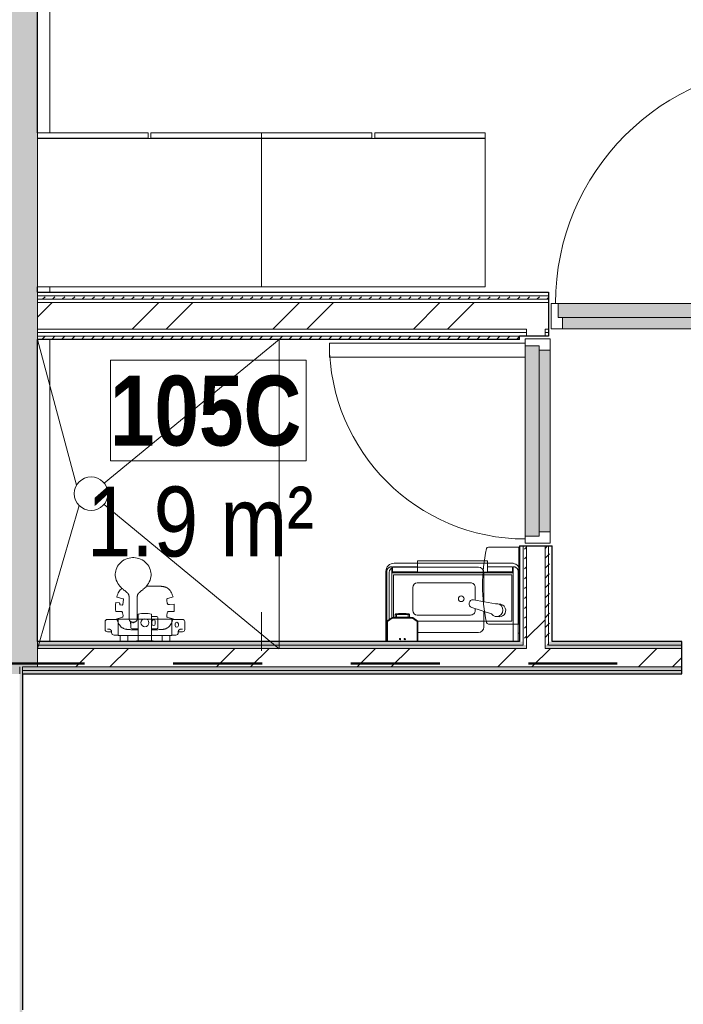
# Model space of a CAD drawing. Header units: millimetres. Extents: x -2180 to 91692, y -6418 to 21859.
# Tile 64 of 256: x 6150 to 8522, y 10677 to 14195. Entities that reach past the tile are written whole.
import ezdxf

# ---------------------------------------------------------------- set-up
doc = ezdxf.new("R2010")
doc.units = ezdxf.units.MM
doc.linetypes.add('Dash', pattern=[635, 317.5, -317.5])
for name, color, linetype, lineweight in [('0-1', 7, 'Continuous', 9), ('_Beyond_', 7, 'Continuous', 9), ('Casework', 7, 'Continuous', 9), ('Common Edges', 7, 'Continuous', 9), ('Cut Pattern-3', 7, 'Continuous', 9), ('Doors', 7, 'Continuous', 9), ('Doors-2', 7, 'Continuous', 18), ('Generic Models', 7, 'Continuous', 9), ('Plan Swing', 7, 'Continuous', 9), ('Room Tags', 7, 'Continuous', 9), ('Walls', 7, 'Continuous', 9), ('Walls-1', 7, 'Continuous', 25)]:
    doc.layers.add(name, color=color, linetype=linetype, lineweight=lineweight)
for name, color, linetype, lineweight, true_color in [('_ hall', 9, 'Continuous', 9, 0x808080), ('_Tuletõkketsoon', 1, 'Dash', 50, 0xff0000), ('Cut Pattern-1', 7, 'Continuous', 9, 0x787878), ('Cut Pattern-2', 7, 'Continuous', 25, 0x787878), ('Doors-1', 7, 'Continuous', 9, 0x7b918a), ('Doors-3', 7, 'Continuous', 9, 0x646464), ('Furniture-3', 7, 'Continuous', 9, 0xd4d4d4), ('Plumbing Fixtures-1', 7, 'Continuous', 9, 0xaaaaaa)]:
    doc.layers.add(name, color=color, linetype=linetype, lineweight=lineweight, true_color=true_color)
doc.styles.add('Swis721 Cn BT', font='swissc.ttf', dxfattribs={"height": 250})
doc.styles.add('Swis721 Cn BT_B', font='swisscb.ttf', dxfattribs={"height": 250})
pattern_1 = [(45, (0, 0), (0, 35.35534), [25, -25])]
pattern_2 = [(45, (0, 0), (-251.447, 251.447), []), (45, (0, 381), (-251.447, 251.447), [])]

# ---------------------------------------------------------------- blocks, each defined once
blk = doc.blocks.new('SMA_D01_ 1-poolne - SU-P-10- 900x2100 1 korrus-2368687-1 Korruse  plaan')
at = {"layer": 'Doors-1'}
for points in [[(-415, 44.5), (-415, -5.5), (415, -5.5), (415, 44.5), (-248, 44.5)], [(373.7, -5.5), (-400, -5.5), (-400, -45.5), (400, -45), (400, -5.5), (375, -5.5)]]:
    blk.add_hatch(color=256, dxfattribs=at).paths.add_polyline_path(points, flags=0)
at = {"layer": 'Doors'}
for p, q in [((375, 44.5), (-415, 44.5)), ((-400, -5.5), (400, -5.5)), ((400, -45.5), (-400, -45.5))]:
    blk.add_line(p, q, dxfattribs=at)
at = {"layer": 'Doors-2'}
for p, q in [((425, 894.5), (375, 894.5)), ((375, 894.5), (375, 44.5)), ((425, 44.5), (425, 894.5)), ((-415, 44.5), (-440, 44.5)), ((-440, 44.5), (-440, -45.5)), ((-415, -5.5), (-415, 44.5)), ((375, 44.5), (425, 44.5)), ((415, 44.5), (415, -5.5)), ((440, 44.5), (425, 44.5)), ((440, -45.5), (440, 44.5)), ((-400, -5.5), (-415, -5.5)), ((-400, -45.5), (-400, -5.5)), ((415, -5.5), (400, -5.5)), ((400, -5.5), (400, -45.5)), ((-440, -45.5), (-400, -45.5)), ((400, -45.5), (440, -45.5))]:
    blk.add_line(p, q, dxfattribs=at)
at = {"layer": 'Plan Swing'}
blk.add_arc((425, 44.5), 850, 90, 180, dxfattribs=at)
blk = doc.blocks.new('SMA_D01_ 1-poolne - SU-P-04 - 750x2100-1929737-1 Korruse  plaan')
at = {"layer": 'Doors-3'}
for points in [[(340, 38), (-340, 38), (-340, -12), (340, -12), (340, 24.6)], [(325, -12), (-325, -12), (-325, -52), (325, -52)]]:
    blk.add_hatch(color=256, dxfattribs=at).paths.add_polyline_path(points, flags=0)
at = {"layer": 'Doors'}
for p, q in [((300, 38), (-340, 38)), ((-325, -12), (325, -12)), ((325, -52), (-325, -52))]:
    blk.add_line(p, q, dxfattribs=at)
at = {"layer": 'Doors-2'}
for p, q in [((350, 738), (300, 738)), ((300, 738), (300, 38)), ((350, 38), (350, 738)), ((-340, 38), (-365, 38)), ((-365, 38), (-365, -52)), ((-340, -12), (-340, 38)), ((300, 38), (350, 38)), ((340, 38), (340, -12)), ((365, 38), (350, 38)), ((365, -52), (365, 38)), ((-325, -12), (-340, -12)), ((-325, -52), (-325, -12)), ((340, -12), (325, -12)), ((325, -12), (325, -52)), ((-365, -52), (-325, -52)), ((325, -52), (365, -52))]:
    blk.add_line(p, q, dxfattribs=at)
at = {"layer": 'Plan Swing'}
blk.add_arc((350, 38), 700, 90, 180, dxfattribs=at)
blk = doc.blocks.new('Dušši segisti - SA-00 - Dušš Oras Nova _ Apollo 530 ECO-894697-1 Korruse  plaan')
at = {"layer": 'Plumbing Fixtures-1'}
for p, q in [((6555.3, 12273.1), (6552.6, 12273.1)), ((6557.9, 12273.1), (6555.3, 12273.1)), ((6639.6, 12170.7), (6602.6, 12170.7)), ((6504.9, 12111.4), (6493.3, 12112.4)), ((6496.8, 12132.1), (6519, 12126.1)), ((6507.4, 12106.9), (6507.5, 12108.3)), ((6521.1, 12122.9), (6518.5, 12105.8)), ((6540.9, 12126.4), (6541, 12094.5)), ((6569.4, 12094.5), (6569.7, 12126.4)), ((6677, 12110.4), (6675.3, 12119.5)), ((6679.3, 12127), (6697.7, 12132.2)), ((6701.8, 12106.2), (6685.3, 12105.5)), ((6492.7, 12079.9), (6509.2, 12080.6)), ((6515.4, 12103.4), (6510, 12103.8)), ((6517.5, 12075.7), (6519.3, 12066.6)), ((6541, 12094.5), (6541, 12052.3)), ((6569.4, 12052.3), (6569.4, 12094.5)), ((6573.5, 12070.8), (6573.5, 12015.4)), ((6621.1, 12015.4), (6621.1, 12070.8)), ((6675.3, 12066.6), (6677, 12075.7)), ((6685.3, 12080.6), (6701.8, 12079.9)), ((6455.1, 12044.1), (6455.1, 12016.1)), ((6500.6, 12052.1), (6463.1, 12052.1)), ((6515.3, 12059.1), (6496.8, 12053.9)), ((6501.1, 11996.6), (6501.1, 12051.6)), ((6501.3, 12051.9), (6501.3, 11995.8)), ((6692.6, 12052.6), (6502, 12052.6)), ((6545, 12045.5), (6546.4, 12031.4)), ((6547.1, 12040.3), (6547.1, 12024.9)), ((6554.3, 12040.6), (6548.5, 12042.3)), ((6569.4, 12062.5), (6573.5, 12062.5)), ((6636.6, 12062.5), (6621.1, 12062.5)), ((6622.2, 12036.3), (6622.2, 12045.3)), ((6634.2, 12045.3), (6634.2, 12036.3)), ((6643.8, 12024.9), (6643.8, 12055.6)), ((6697.7, 12053.9), (6679.3, 12059.1)), ((6693.3, 11995.8), (6693.3, 12051.9)), ((6693.5, 12051.6), (6693.5, 11996.6)), ((6731.5, 12052.1), (6694, 12052.1)), ((6705, 12035.9), (6705, 12030)), ((6716.9, 12030), (6716.9, 12035.9)), ((6739.5, 12016.1), (6739.5, 12044.1)), ((6463.1, 12008.1), (6478.1, 12008.1)), ((6478.1, 12008.1), (6478.1, 12005.1)), ((6478.1, 12004.6), (6478.1, 12006.5)), ((6554.3, 12018), (6573.5, 12018)), ((6554.9, 12015.4), (6573.5, 12015.4)), ((6573.5, 12015.4), (6573.5, 11976.7)), ((6621.1, 12018), (6636.6, 12018)), ((6621.1, 12015.4), (6639.6, 12015.4)), ((6621.1, 11976.7), (6621.1, 12015.4)), ((6716.5, 12008.1), (6731.5, 12008.1)), ((6716.5, 12005.1), (6716.5, 12008.1)), ((6716.5, 12006), (6716.5, 12004.6)), ((6487.1, 11996.1), (6500.6, 11996.1)), ((6502, 11995.1), (6508.5, 11995.1)), ((6508.5, 11995.1), (6508.5, 11975.2)), ((6508.5, 11995.1), (6536, 11995.1)), ((6508.5, 11975.2), (6510.6, 11973.2)), ((6510.6, 11973.2), (6534, 11973.2)), ((6534, 11973.2), (6536, 11975.2)), ((6536, 11995.1), (6658.5, 11995.1)), ((6536, 11975.2), (6536, 11995.1)), ((6573.5, 11976.7), (6567.2, 11976)), ((6567.2, 11976), (6567.2, 11973.1)), ((6567.2, 11976), (6627.3, 11976)), ((6567.2, 11973.1), (6627.3, 11973.1)), ((6627.3, 11976), (6621.1, 11976.7)), ((6627.3, 11973.1), (6627.3, 11976)), ((6658.5, 11995.1), (6658.5, 11975.2)), ((6658.5, 11995.1), (6686, 11995.1)), ((6658.5, 11975.2), (6660.6, 11973.2)), ((6660.6, 11973.2), (6684, 11973.2)), ((6684, 11973.2), (6686, 11975.2)), ((6686, 11995.1), (6692.6, 11995.1)), ((6686, 11975.2), (6686, 11995.1)), ((6694, 11996.1), (6707.5, 11996.1))]:
    blk.add_line(p, q, dxfattribs=at)
blk.add_circle((6597.3, 12040.3), 14.2, dxfattribs=at)
for centre, radius, start, end in [((6553.2, 12210.4), 62.1, 137.4779, 161.4499), ((6554.5, 12209.1), 63.9, 113.4394, 137.4219), ((6554.9, 12208.1), 65, 92.0105, 113.3924), ((6555.6, 12207.8), 65.3, 66.7078, 87.9837), ((6556.3, 12209.4), 63.6, 42.6362, 66.7052), ((6557.4, 12210.5), 62, 18.5013, 42.5268), ((6549.1, 12211.6), 57.9, 161.278, 181.6547), ((6561.3, 12211.6), 58, 358.3512, 18.7027), ((6544, 12211.7), 52.7, 181.8988, 187.5875), ((6553.6, 12213.8), 62.5, 188.3805, 212.5536), ((6576.1, 12228.5), 89.4, 212.6999, 227.0659), ((6534.4, 12228.5), 89.4, 319.7355, 327.3001), ((6557, 12213.8), 62.5, 327.4463, 351.6275), ((6566.5, 12211.7), 52.8, 352.4178, 358.1106), ((6576.1, 12228.5), 89.4, 227.1751, 230.3283), ((6534.4, 12228.5), 89.4, 309.6718, 319.7355), ((6678.9, 12093), 186.6, 174.0345, 184.0294), ((6504.7, 12108.6), 2.85, 354.5077, 85.192), ((6510.2, 12106.7), 2.85, 174.5077, 265.7108), ((6515.6, 12106.3), 2.85, 265.7108, 351.2273), ((6518.3, 12123.3), 2.85, 351.2273, 74.7956), ((6513.7, 12093), 188.5, 355.9977, 4.0023), ((6597.3, 11975.7), 98, 75.9355, 104.0645), ((6463.1, 12044.1), 8, 90, 180), ((6500.6, 12051.6), 0.5, 0, 90), ((6502, 12051.9), 0.7, 90, 180), ((6555.9, 12051.2), 10.8, 261.3531, 269.988), ((6555.4, 12053.5), 13, 272.2113, 323.4221), ((6628, 12045.1), 5.85, 88.2501, 178.3404), ((6628.4, 12036.2), 6.24, 179.3694, 268.0086), ((6628.4, 12045.1), 5.85, 1.6647, 91.7517), ((6628, 12036.2), 6.24, 271.9935, 0.6351), ((6692.6, 12051.9), 0.7, 0, 90), ((6694, 12051.6), 0.5, 90, 180), ((6711, 12035.9), 5.95, 360, 180), ((6731.5, 12044.1), 8, 0, 90), ((6463.1, 12016.1), 8, 180, 270), ((6473.6, 11728.6), 288.7, 91.1087, 92.0863), ((6464.2, 12008), 14, 353.5642, 3.2433), ((6487.1, 12005.1), 9, 180, 270), ((6552.7, 12032.1), 6.29, 186.0328, 208.3986), ((6638.7, 12022.6), 4.86, 319.1711, 349.66), ((6626.9, 12024.8), 16.9, 352.2771, 0.476), ((6711, 12030), 5.95, 180, 360), ((6707.5, 12005.1), 9, 270, 0), ((6730.4, 12008), 14, 176.7567, 181.7918), ((6700.2, 12006), 16.2, 0, 5.7335), ((6720.9, 11728.6), 288.7, 87.9137, 88.8913), ((6731.5, 12016.1), 8, 270, 0), ((6500.6, 11996.6), 0.5, 270, 0), ((6502, 11995.8), 0.7, 180, 270), ((6692.6, 11995.8), 0.7, 270, 0), ((6694, 11996.6), 0.5, 180, 270)]:
    blk.add_arc(centre, radius, start, end, dxfattribs=at)
for points, knots in [([(6515.2, 12163), (6513.1, 12161.5), (6509.2, 12157.9), (6502.4, 12148.5), (6498.7, 12139.2), (6496.8, 12132.1)], [-1, -1, -1, -1, -0.75, -0.5, 0, 0, 0, 0]), ([(6519.1, 12159.7), (6520.1, 12158.8), (6523, 12156.4), (6526.5, 12153.7), (6529.7, 12151.1), (6531.6, 12149.5), (6533.4, 12147.9), (6534.8, 12146.6), (6535.9, 12145.4), (6536.6, 12144.6), (6536.9, 12144.2)], [518.570113, 518.570113, 518.570113, 518.570113, 522.739178, 529.715981, 531.857816, 535.141816, 537.221718, 539.066163, 540.715811, 542.210745, 542.210745, 542.210745, 542.210745]), ([(6536.9, 12144.2), (6537.3, 12143.7), (6538.1, 12142.7), (6539, 12141), (6539.7, 12139.3), (6540.2, 12137.4), (6540.5, 12135.3), (6540.7, 12133.5), (6540.8, 12131.9), (6540.9, 12129.6), (6540.9, 12127.8), (6540.9, 12126.4)], [542.210745, 542.210745, 542.210745, 542.210745, 544.177076, 546.042141, 547.886061, 549.859754, 551.820653, 554.116731, 555.338855, 556.755269, 560.857367, 560.857367, 560.857367, 560.857367]), ([(6569.7, 12126.4), (6569.7, 12127.8), (6569.7, 12129.6), (6569.8, 12131.9), (6569.8, 12133.5), (6570, 12135.3), (6570.4, 12137.4), (6570.9, 12139.3), (6571.6, 12141), (6572.5, 12142.7), (6573.2, 12143.7), (6573.6, 12144.2)], [146.417391, 146.417391, 146.417391, 146.417391, 150.519494, 151.935904, 153.158026, 155.454105, 157.415004, 159.388697, 161.232616, 163.097682, 165.064013, 165.064013, 165.064013, 165.064013]), ([(6573.6, 12144.2), (6574, 12144.6), (6574.6, 12145.4), (6575.8, 12146.6), (6577.1, 12147.9), (6578.9, 12149.5), (6580.9, 12151.1), (6584.1, 12153.7), (6587.6, 12156.4), (6590.4, 12158.8), (6591.5, 12159.7)], [165.064013, 165.064013, 165.064013, 165.064013, 166.558947, 168.208595, 170.053039, 172.132941, 175.416941, 177.558777, 184.53558, 188.704645, 188.704645, 188.704645, 188.704645]), ([(6678.5, 12163.6), (6677.4, 12164.3), (6675.2, 12165.6), (6671.7, 12167.2), (6668.7, 12168.1), (6666.2, 12168.8), (6664.3, 12169.2), (6662.4, 12169.6), (6659.7, 12169.9), (6657, 12170.2), (6654.3, 12170.4), (6651.6, 12170.6), (6646.7, 12170.7), (6642.5, 12170.7), (6639.6, 12170.7)], [-1, -1, -1, -1, -0.9, -0.8, -0.7, -0.65, -0.6, -0.55, -0.5, -0.4, -0.35, -0.3, -0.2, 0, 0, 0, 0]), ([(6675.3, 12119.5), (6675.1, 12120.3), (6674.9, 12122.5), (6675.8, 12125.4), (6677.9, 12126.6), (6679.3, 12127)], [-1, -1, -1, -1, -0.8, -0.4, 0, 0, 0, 0]), ([(6541.1, 12052.3), (6541.1, 12049.5), (6545.2, 12043.8), (6551.7, 12042.3), (6555.3, 12042.3)], [685.846793, 685.846793, 685.846793, 685.846793, 689.380408, 692.926597, 692.926597, 692.926597, 692.926597]), ([(6548.5, 12042.3), (6548.2, 12042.3), (6547.9, 12042.3), (6547.5, 12042.1), (6547.4, 12041.9), (6547.2, 12041.3), (6547.1, 12040.8), (6547.1, 12040.3)], [19.300344, 19.300344, 19.300344, 19.300344, 20.871705, 20.871705, 22.415609, 22.415609, 25.407642, 25.407642, 25.407642, 25.407642]), ([(6555.3, 12042.3), (6558.9, 12042.3), (6565.3, 12043.8), (6569.4, 12049.5), (6569.4, 12052.3)], [692.926597, 692.926597, 692.926597, 692.926597, 696.472786, 700.006401, 700.006401, 700.006401, 700.006401]), ([(6478.1, 12008.8), (6478.1, 12009.4), (6478, 12009.9), (6477.7, 12011), (6477.4, 12011.6), (6476.9, 12012.6), (6476.5, 12013.1), (6476, 12013.8), (6475.8, 12014), (6475.3, 12014.4), (6475.1, 12014.6), (6474.7, 12015), (6474.4, 12015.2), (6473.9, 12015.5), (6473.7, 12015.7), (6473.1, 12016), (6472.9, 12016.2), (6472.3, 12016.4), (6472, 12016.6), (6471.4, 12016.8), (6471.1, 12016.9), (6470.5, 12017), (6470.2, 12017.1), (6469.3, 12017.2), (6468.6, 12017.3), (6468, 12017.2)], [-0.05473303, -0.05473303, -0.05473303, -0.05473303, -0.05295993, -0.05295993, -0.05118683, -0.05118683, -0.04941373, -0.04941373, -0.04852718, -0.04852718, -0.04764062, -0.04764062, -0.04675407, -0.04675407, -0.04586752, -0.04586752, -0.04498097, -0.04498097, -0.04409442, -0.04409442, -0.04320787, -0.04320787, -0.04232132, -0.04232132, -0.04054822, -0.04054822, -0.04054822, -0.04054822]), ([(6516.1, 12022.4), (6517.2, 12021.8), (6519.3, 12020.5), (6522.8, 12018.9), (6525.8, 12018), (6528.3, 12017.3), (6530.3, 12016.9), (6532.2, 12016.5), (6534.8, 12016.2), (6537.5, 12015.9), (6540.2, 12015.7), (6543, 12015.5), (6547.9, 12015.4), (6552.1, 12015.4), (6554.9, 12015.4)], [-1, -1, -1, -1, -0.9, -0.8, -0.7, -0.65, -0.6, -0.55, -0.5, -0.4, -0.35, -0.3, -0.2, 0, 0, 0, 0]), ([(6639.6, 12015.4), (6642.5, 12015.4), (6646.7, 12015.4), (6652.3, 12015.6), (6655.7, 12015.8), (6658.4, 12016), (6660.4, 12016.3), (6662.4, 12016.5), (6664.3, 12016.9), (6666.2, 12017.3), (6668.7, 12018), (6671.7, 12018.9), (6675.2, 12020.5), (6677.4, 12021.8), (6678.5, 12022.4)], [-1, -1, -1, -1, -0.8, -0.7, -0.6, -0.55, -0.5, -0.45, -0.4, -0.35, -0.3, -0.2, -0.1, 0, 0, 0, 0]), ([(6716.4, 12008.8), (6716.4, 12009.4), (6716.6, 12009.9), (6716.9, 12011), (6717.1, 12011.6), (6717.7, 12012.6), (6718, 12013.1), (6718.6, 12013.8), (6718.8, 12014), (6719.2, 12014.4), (6719.4, 12014.6), (6719.9, 12015), (6720.1, 12015.2), (6720.6, 12015.5), (6720.9, 12015.7), (6721.4, 12016), (6721.7, 12016.2), (6722.3, 12016.4), (6722.5, 12016.6), (6723.1, 12016.8), (6723.4, 12016.9), (6724, 12017), (6724.3, 12017.1), (6725.3, 12017.2), (6725.9, 12017.3), (6726.5, 12017.2)], [-0.05473303, -0.05473303, -0.05473303, -0.05473303, -0.05295993, -0.05295993, -0.05118683, -0.05118683, -0.04941373, -0.04941373, -0.04852718, -0.04852718, -0.04764062, -0.04764062, -0.04675407, -0.04675407, -0.04586752, -0.04586752, -0.04498097, -0.04498097, -0.04409442, -0.04409442, -0.04320787, -0.04320787, -0.04232132, -0.04232132, -0.04054822, -0.04054822, -0.04054822, -0.04054822])]:
    blk.add_open_spline(points, degree=3, knots=knots, dxfattribs=at)
for points in [[(6697.7, 12132.2), (6696.7, 12135.8), (6694.5, 12142.6), (6690.1, 12151.4), (6684.8, 12158.6), (6680.7, 12162.1), (6678.5, 12163.6)], [(6685.3, 12105.5), (6683.5, 12105.4), (6680.7, 12105.7), (6678.2, 12107.2), (6677.3, 12109.1), (6677, 12110.4)], [(6509.2, 12080.6), (6511, 12080.7), (6513.8, 12080.4), (6516.4, 12078.9), (6517.2, 12077), (6517.5, 12075.7)], [(6677, 12075.7), (6677.3, 12077), (6678.2, 12078.9), (6680.7, 12080.4), (6683.5, 12080.7), (6685.3, 12080.6)], [(6496.8, 12053.9), (6497.8, 12050.3), (6500.1, 12043.5), (6504.4, 12034.7), (6509.7, 12027.5), (6513.9, 12024), (6516.1, 12022.4)], [(6519.3, 12066.6), (6519.6, 12064.6), (6519.4, 12061.3), (6517, 12059.6), (6515.3, 12059.1)], [(6642.4, 12061.1), (6641.1, 12062.5), (6638.5, 12062.5), (6636.6, 12062.5)], [(6643.8, 12055.6), (6643.8, 12057.5), (6643.6, 12059.8), (6642.4, 12061.1)], [(6679.3, 12059.1), (6677.6, 12059.6), (6675.2, 12061.3), (6674.9, 12064.6), (6675.3, 12066.6)], [(6678.5, 12022.4), (6680.7, 12024), (6684.8, 12027.5), (6690.1, 12034.7), (6694.5, 12043.5), (6696.7, 12050.3), (6697.7, 12053.9)], [(6547.1, 12024.9), (6547.1, 12023), (6547.3, 12020.7), (6548.5, 12019.5)], [(6548.5, 12019.5), (6549.9, 12018.1), (6552.4, 12018), (6554.3, 12018)], [(6636.6, 12018), (6638.5, 12018), (6641.1, 12018.1), (6642.4, 12019.5)]]:
    blk.add_open_spline(points, degree=3, dxfattribs=at)
blk = doc.blocks.new('SMA_Pro A allas 28x48cm - SA-00 - Laufen Pro 480 _ Oras Saga VASAKPOOLNE2-1878925-1 Korruse  plaan')
at = {"layer": 'Plumbing Fixtures-1'}
for p, q in [((335, 338), (-85, 338)), ((-83.8, 323.7), (216.2, 323.7)), ((-115, 308), (-115, 58)), ((-103.1, 136.4), (-103.1, 304.4)), ((235.5, 304.4), (235.5, 200.4)), ((-18.9, 251.3), (-18.9, 168.8)), ((187.9, 267.5), (-2.9, 267.5)), ((204.1, 251.3), (204.1, 206)), ((192, 179.3), (262.5, 156.4)), ((277.1, 192.9), (197.7, 207.2)), ((-2.7, 152.6), (187.9, 152.6)), ((204.1, 175.3), (204.1, 168.8)), ((235.5, 165.1), (235.5, 109.4)), ((216.2, 90.1), (-1, 90.1))]:
    blk.add_line(p, q, dxfattribs=at)
for centre, radius, start, end in [((-85, 308), 30, 90, 180), ((-83.8, 304.4), 19.3, 90, 180), ((216.2, 304.4), 19.3, 0, 90), ((335, 308), 30, 10.2426, 90), ((-2.7, 251.3), 16.2, 90.6273, 180), ((187.9, 251.3), 16.2, 360, 90.0008), ((154.4, 210.8), 10, 0, 180), ((154.4, 210.8), 10, 180, 0), ((-2.7, 168.8), 16.2, 180, 269.9995), ((187.9, 168.8), 16.2, 269.9995, 360), ((216.2, 109.4), 19.3, 270, 0)]:
    blk.add_arc(centre, radius, start, end, dxfattribs=at)
for centre, major_axis, ratio, start_param, end_param in [((196.4, 193), (5.1, 13.4), 0.974907, 0.277858, 3.187773), ((281, 170.1), (8.2, 21.7), 0.974907, 2.559211, 6.823578), ((290.9, 169), (5.7, 22.1), 0.993539, 3.084161, 5.351949), ((290.9, 169), (5.7, 22.1), 0.993539, 5.351949, 6.607675)]:
    blk.add_ellipse(centre, major_axis=major_axis, ratio=ratio, start_param=start_param, end_param=end_param, dxfattribs=at)
blk = doc.blocks.new('Standard 550x800 riietekapp - Standard 550x800 riietekapp-1725742-1 Korruse  plaan')
at = {"layer": 'Furniture-3'}
for p, q in [((400, 355), (-400, 355)), ((-400, 355), (-400, -175)), ((400, -175), (400, 355)), ((-400, -175), (400, -175)), ((-5, -176), (-400, -176)), ((-400, -176), (-400, -195)), ((-400, -195), (-5, -195)), ((-5, -195), (-5, -176)), ((5, -176), (5, -195)), ((400, -176), (5, -176)), ((5, -195), (400, -195)), ((400, -195), (400, -176))]:
    blk.add_line(p, q, dxfattribs=at)
blk = doc.blocks.new('Sanitary_Compound-Units_LAUFEN_BASE-Vanity-unit-470-mm_ - Default-V127-1 Korruse  plaan')
at = {"layer": '0-1'}
for p, q in [((-216.5, -133.5), (-216.5, 133.5)), ((211.5, -105), (211.5, 48.1))]:
    blk.add_line(p, q, dxfattribs=at)
at = {"layer": '0-1', "flags": 128}
for points in [[(-235, 133.5), (-235, -116.5), (-235, -117.7), (-234.8, -118.8), (-234.6, -120), (-234.4, -121.1), (-234, -122.2), (-233.6, -123.3), (-233.1, -124.3), (-232.5, -125.3), (-231.9, -126.3), (-231.2, -127.2), (-230.4, -128.1), (-229.6, -128.9), (-228.7, -129.7), (-227.8, -130.4), (-226.8, -131), (-225.8, -131.6), (-224.8, -132.1), (-223.7, -132.5), (-222.6, -132.9), (-221.5, -133.1), (-220.3, -133.3), (-219.2, -133.5), (-218, -133.5), (-216.5, -133.5)], [(-216.5, 133.5), (-216.5, -112), (216.5, -112), (216.5, 48.1)], [(216.5, 48.1), (216.5, -133.5), (218, -133.5), (219.2, -133.5), (220.3, -133.3), (221.5, -133.1), (222.6, -132.9), (223.7, -132.5), (224.8, -132.1), (225.8, -131.6), (226.8, -131), (227.8, -130.4), (228.7, -129.7), (229.6, -128.9), (230.4, -128.1), (231.2, -127.2), (231.9, -126.3), (232.5, -125.3), (233.1, -124.3), (233.6, -123.3), (234, -122.2), (234.4, -121.1), (234.6, -120), (234.8, -118.8), (235, -117.7), (235, -116.5), (235, 133.5)], [(124.3, 61), (-211.5, 61), (-211.5, -105), (211.5, -105)]]:
    blk.add_lwpolyline(points, dxfattribs=at)
for points in [[(-125, -133.5), (-125, -115), (-215, -115), (-215, -133.5)], [(125, -154.8), (125, -113.8), (-125, -113.8), (-125, -154.8)], [(125, -115), (125, -133.5), (215, -133.5), (215, -115)]]:
    blk.add_lwpolyline(points, close=True, dxfattribs=at)
blk = doc.blocks.new('Mediclinics_Steel paper towel CZ folds dispenser_DT0106x - DT0106C-1901460-1 Korruse  plaan')
at = {"layer": 'Generic Models'}
for p, q in [((7825.2, 12310.6), (7932.6, 12310.6)), ((7934.6, 12173.1), (7934.6, 12308.6)), ((7934.6, 12173.1), (7934.6, 12037.6)), ((7825.2, 12035.6), (7932.6, 12035.6))]:
    blk.add_line(p, q, dxfattribs=at)
for centre, radius, start, end in [((8445.1, 12173.1), 640.5, 168.1078, 179.9956), ((7825.2, 12303.6), 7, 90, 168.1078), ((7932.6, 12308.6), 2, 0, 90), ((8445.1, 12173.2), 640.5, 180.0044, 191.8922), ((7825.2, 12042.6), 7, 191.8922, 270), ((7932.6, 12037.6), 2, 270, 0)]:
    blk.add_arc(centre, radius, start, end, dxfattribs=at)
blk = doc.blocks.new('Mediclinics_Liquid soap dispenser_DJ0031x - DJ0031-V133-1 Korruse  plaan')
at = {"layer": 'Generic Models'}
for p, q in [((7492.2, 12069.8), (7492.2, 12058.5)), ((7497.1, 12069.8), (7492.2, 12069.8)), ((7496.3, 12072.5), (7496.3, 12069.8)), ((7538.5, 12069.8), (7497.1, 12069.8)), ((7497.1, 12069.8), (7497.1, 12060.2)), ((7499, 12072.5), (7499, 12072.5)), ((7499, 12072.5), (7536.6, 12072.5)), ((7536.6, 12072.5), (7499, 12072.5)), ((7499, 12072.5), (7499, 12072.5)), ((7536.6, 12072.5), (7536.6, 12072.5)), ((7536.6, 12072.5), (7536.6, 12072.5)), ((7538.5, 12060.2), (7538.5, 12069.8)), ((7543.4, 12069.8), (7538.5, 12069.8)), ((7539.3, 12069.8), (7539.3, 12072.5)), ((7543.4, 12058.5), (7543.4, 12069.8)), ((7480.7, 12058.5), (7462.8, 12046)), ((7462.8, 12046), (7463.1, 12045.9)), ((7462.8, 11973.1), (7462.8, 12046)), ((7463.1, 12045.9), (7480.7, 12058.3)), ((7463.1, 11973.1), (7463.1, 12045.9)), ((7481.2, 12056.8), (7464.6, 12045.1)), ((7481.2, 12056.8), (7464.6, 12045.1)), ((7464.6, 12045.1), (7464.6, 11973.1)), ((7464.6, 12045.1), (7464.6, 11973.1)), ((7554.9, 12058.5), (7480.7, 12058.5)), ((7480.7, 12058.5), (7480.7, 12058.3)), ((7480.7, 12058.3), (7554.9, 12058.3)), ((7554.4, 12056.8), (7481.2, 12056.8)), ((7554.4, 12056.8), (7481.2, 12056.8)), ((7490.2, 12060.2), (7487.7, 12059.2)), ((7487.7, 12059.2), (7487.7, 12058.2)), ((7490.9, 12060.2), (7496.2, 12060.2)), ((7495.2, 12059.2), (7491.6, 12059.2)), ((7494.1, 12060.2), (7491.8, 12060.2)), ((7494.4, 12059.4), (7492.2, 12059.4)), ((7540.4, 12059.2), (7495.2, 12059.2)), ((7495.2, 12059.2), (7495.2, 12058.2)), ((7539.4, 12060.2), (7496.2, 12060.2)), ((7544.7, 12060.2), (7539.4, 12060.2)), ((7540.4, 12058.2), (7540.4, 12059.2)), ((7544, 12059.2), (7540.4, 12059.2)), ((7543.4, 12059.4), (7541.2, 12059.4)), ((7543.8, 12060.2), (7541.5, 12060.2)), ((7547.9, 12059.2), (7545.4, 12060.2)), ((7547.9, 12058.2), (7547.9, 12059.2)), ((7571, 12045.1), (7554.4, 12056.8)), ((7571, 12045.1), (7554.4, 12056.8)), ((7572.8, 12046), (7554.9, 12058.5)), ((7554.9, 12058.5), (7554.9, 12058.3)), ((7554.9, 12058.3), (7572.5, 12045.9)), ((7571, 11973.1), (7571, 12045.1)), ((7571, 11973.1), (7571, 12045.1)), ((7572.8, 12046), (7572.5, 12045.9)), ((7572.5, 12045.9), (7572.5, 11973.1)), ((7572.8, 11973.1), (7572.8, 12046))]:
    blk.add_line(p, q, dxfattribs=at)
at = {"layer": 'Generic Models', "flags": 128}
for points in [[(7492.2, 12069.8), (7492.3, 12070), (7492.4, 12070.2), (7492.4, 12070.3), (7492.5, 12070.5), (7492.6, 12070.6), (7492.8, 12070.8), (7492.9, 12070.9), (7493, 12071.1), (7493.1, 12071.2), (7493.2, 12071.3), (7493.4, 12071.4), (7493.5, 12071.5), (7493.7, 12071.7), (7493.8, 12071.8), (7494, 12071.9), (7494.1, 12072), (7494.3, 12072), (7494.5, 12072.1), (7494.6, 12072.2), (7494.8, 12072.3), (7495, 12072.3), (7495.1, 12072.4), (7495.3, 12072.4), (7495.5, 12072.5), (7495.7, 12072.5), (7495.9, 12072.5), (7496, 12072.5), (7496.2, 12072.5), (7496.3, 12072.5)], [(7504.6, 12072.8), (7504.6, 12072.8), (7504.5, 12072.8), (7504.5, 12072.7), (7504.5, 12072.6), (7504.5, 12072.5)], [(7504.6, 12072.8), (7512.4, 12073), (7516.4, 12073.2), (7517.8, 12073.3)], [(7504.7, 12072.5), (7504.7, 12072.6), (7504.7, 12072.7), (7504.7, 12072.8), (7504.6, 12072.8), (7504.6, 12072.8)], [(7506.6, 12072.8), (7506.6, 12072.8), (7506.5, 12072.8), (7506.5, 12072.7), (7506.5, 12072.6), (7506.5, 12072.5)], [(7506.6, 12072.8), (7513.5, 12073), (7516.8, 12073.2), (7517.8, 12073.3)], [(7506.8, 12072.5), (7506.7, 12072.6), (7506.7, 12072.7), (7506.7, 12072.8), (7506.7, 12072.8), (7506.6, 12072.8)], [(7517.8, 12072.5), (7517.8, 12072.9), (7517.8, 12073.2), (7517.8, 12073.3), (7517.8, 12073.2), (7517.8, 12072.9), (7517.8, 12072.5)], [(7529, 12072.8), (7522.1, 12073), (7518.8, 12073.2), (7517.8, 12073.3)], [(7517.8, 12072.5), (7517.8, 12072.9), (7517.8, 12073.2), (7517.8, 12073.3), (7517.8, 12073.2), (7517.8, 12072.9), (7517.8, 12072.5)], [(7517.8, 12072.5), (7517.8, 12072.9), (7517.8, 12073.2), (7517.8, 12073.3), (7517.8, 12073.2), (7517.8, 12072.9), (7517.8, 12072.5)], [(7531, 12072.8), (7523.2, 12073), (7519.2, 12073.2), (7517.8, 12073.3)], [(7517.8, 12072.5), (7517.8, 12072.9), (7517.8, 12073.2), (7517.8, 12073.3), (7517.8, 12073.2), (7517.8, 12072.9), (7517.8, 12072.5)], [(7529, 12072.8), (7528.9, 12072.8), (7528.9, 12072.8), (7528.9, 12072.7), (7528.9, 12072.6), (7528.8, 12072.5)], [(7529.1, 12072.5), (7529.1, 12072.6), (7529.1, 12072.7), (7529.1, 12072.8), (7529, 12072.8), (7529, 12072.8)], [(7531, 12072.8), (7531, 12072.8), (7530.9, 12072.8), (7530.9, 12072.7), (7530.9, 12072.6), (7530.9, 12072.5)], [(7531.1, 12072.5), (7531.1, 12072.6), (7531.1, 12072.7), (7531.1, 12072.8), (7531, 12072.8), (7531, 12072.8)], [(7539.3, 12072.5), (7539.5, 12072.5), (7539.7, 12072.5), (7539.9, 12072.5), (7540, 12072.5), (7540.2, 12072.4), (7540.4, 12072.4), (7540.6, 12072.3), (7540.7, 12072.3), (7540.9, 12072.2), (7541.1, 12072.2), (7541.2, 12072.1), (7541.4, 12072), (7541.6, 12071.9), (7541.7, 12071.8), (7541.9, 12071.7), (7542, 12071.6), (7542.2, 12071.5), (7542.3, 12071.4), (7542.4, 12071.2), (7542.6, 12071.1), (7542.7, 12071), (7542.8, 12070.8), (7542.9, 12070.7), (7543, 12070.5), (7543.1, 12070.4), (7543.2, 12070.2), (7543.3, 12070.1), (7543.4, 12069.9), (7543.4, 12069.8)]]:
    blk.add_lwpolyline(points, dxfattribs=at)
at = {"layer": 'Generic Models'}
for centre, radius, start, end in [((7466.1, 12044.3), 3, 138.8044, 152.492), ((7481.7, 12055.3), 3, 90.0567, 101.7008), ((7553.9, 12055.3), 3, 78.2956, 89.9433), ((7569.5, 12044.3), 3, 27.5122, 41.1894), ((7509.3, 11981.8), 2.25, 0, 180), ((7509.3, 11981.8), 2.25, 180, 0), ((7526.3, 11981.8), 2.25, 0, 180), ((7526.3, 11981.8), 2.25, 180, 0)]:
    blk.add_arc(centre, radius, start, end, dxfattribs=at)
blk.add_ellipse((7620.7, 12042.4), major_axis=(133.6, 0), ratio=0.367595, start_param=2.769734, end_param=2.791289, dxfattribs=at)
for points in [[(7499, 12072.5), (7498.9, 12072.5), (7498.5, 12072.5), (7498.1, 12072.1), (7497.7, 12071.6), (7497.3, 12070.8), (7497.2, 12070.2), (7497.1, 12069.8)], [(7540.4, 12059.2), (7540.2, 12059.4), (7539.9, 12059.7), (7539.6, 12060.1), (7539.4, 12060.2)]]:
    blk.add_open_spline(points, degree=3, dxfattribs=at)
for points, knots in [([(7538.5, 12069.8), (7538.4, 12070.2), (7538.3, 12070.8), (7538, 12071.5), (7537.7, 12071.9), (7537.5, 12072.1), (7537.1, 12072.4), (7536.8, 12072.5), (7536.6, 12072.5)], [0, 0, 0, 0, 0.2, 0.4, 0.55, 0.625, 0.7, 1, 1, 1, 1]), ([(7463.1, 12045.9), (7463.1, 12045.9), (7463.1, 12045.9), (7463.3, 12045.8), (7463.5, 12045.7), (7463.7, 12045.6), (7463.9, 12045.5), (7464.2, 12045.3), (7464.4, 12045.2), (7464.6, 12045.1)], [0, 0, 0, 0, 0.166667, 0.333333, 0.5, 0.583333, 0.666667, 0.833333, 1, 1, 1, 1]), ([(7480.7, 12058.3), (7480.7, 12058.2), (7480.8, 12058.1), (7480.9, 12057.8), (7481, 12057.5), (7481.1, 12057.1), (7481.2, 12056.9), (7481.2, 12056.8)], [0, 0, 0, 0, 0.333333, 0.5, 0.666667, 0.833333, 1, 1, 1, 1]), ([(7554.9, 12058.3), (7554.9, 12058.2), (7554.8, 12058.1), (7554.7, 12057.8), (7554.6, 12057.5), (7554.5, 12057.1), (7554.4, 12056.9), (7554.4, 12056.8)], [0, 0, 0, 0, 0.333333, 0.5, 0.666667, 0.833333, 1, 1, 1, 1]), ([(7572.5, 12045.9), (7572.5, 12045.9), (7572.5, 12045.9), (7572.3, 12045.8), (7572.1, 12045.7), (7571.9, 12045.6), (7571.7, 12045.5), (7571.4, 12045.3), (7571.2, 12045.2), (7571, 12045.1)], [0, 0, 0, 0, 0.166667, 0.333333, 0.5, 0.583333, 0.666667, 0.833333, 1, 1, 1, 1])]:
    blk.add_open_spline(points, degree=3, knots=knots, dxfattribs=at)
blk = doc.blocks.new('1_0 Room Tag - 2_5mm Nr - m²-411648-1 Korruse  plaan')
at = {"layer": 'Room Tags'}
for p, q in [((3.5, 3.78), (-3.5, 3.78)), ((-3.5, 3.78), (-3.5, 0.18)), ((3.5, 3.78), (3.5, 0.18)), ((3.5, 0.18), (-3.5, 0.18))]:
    blk.add_line(p, q, dxfattribs=at)

msp = doc.modelspace()

# ---------------------------------------------------------------- hatches: boundary and pattern name
at = {"layer": 'Cut Pattern-1'}
h = msp.add_hatch(dxfattribs=at)
h.set_pattern_fill('FP_3', color=256, style=0, pattern_type=2)
h.set_pattern_definition(pattern_2)
h.paths.add_polyline_path([(6257.3, 13089.1), (7933.8, 13089.1), (7933.8, 13184.1), (6213.8, 13184.1), (6213.8, 13089.1)], flags=0)
h = msp.add_hatch(dxfattribs=at)
h.set_pattern_fill('FP_3', color=256, style=0, pattern_type=2)
h.set_pattern_definition(pattern_2)
h.paths.add_polyline_path([(10029.8, 13089.1), (10029.8, 13184.1), (9984.3, 13184.1), (9984.3, 13089.1), (10017.8, 13089.1)], flags=0)
h.paths.add_polyline_path([(8940.3, 13089.1), (9084.3, 13089.1), (9084.3, 13184.1), (8940.3, 13184.1), (8940.3, 13149.8)], flags=0)
h.paths.add_polyline_path([(7961.8, 13089.1), (8040.3, 13089.1), (8040.3, 13184.1), (7933.8, 13184.1), (7933.8, 13089.1), (7956.8, 13089.1)], flags=0)
h = msp.add_hatch(dxfattribs=at)
h.set_pattern_fill('FP_3', color=256, style=0, pattern_type=2)
h.set_pattern_definition(pattern_2)
h.paths.add_polyline_path([(8027.8, 11948.1), (8027.8, 12314.6), (7961.8, 12314.6), (7961.8, 11948.1)], flags=0)
h.paths.add_polyline_path([(8027.8, 13064.6), (8027.8, 13089.1), (7961.8, 13089.1), (7961.8, 13064.6), (8024.6, 13064.6)], flags=0)
h = msp.add_hatch(dxfattribs=at)
h.set_pattern_fill('FP_3', color=256, style=0, pattern_type=2)
h.set_pattern_definition(pattern_2)
h.paths.add_polyline_path([(17830.1, 11882.1), (17861.7, 11882.1), (17861.7, 11948.1), (15601.3, 11948.1), (15601.3, 11882.1), (17519.3, 11882.1)], flags=0)
h.paths.add_polyline_path([(14601.3, 11882.1), (14601.3, 11948.1), (9517.3, 11948.1), (9517.3, 11882.1), (14410.9, 11882.1)], flags=0)
h.paths.add_polyline_path([(6950.9, 11882.1), (8517.3, 11882.1), (8517.3, 11948.1), (6213.8, 11948.1), (6213.8, 11882.1), (6640.1, 11882.1)], flags=0)
at = {"layer": 'Cut Pattern-2'}
for points in [[(5863.8, 11857.1), (6149.5, 11857.1), (6149.5, 18111.9), (5863.8, 18111.9), (5863.8, 11908.2)], [(6149.5, 11882.1), (6213.8, 11882.1), (6213.8, 18111.9), (6149.5, 18111.9), (6149.5, 12085.6)], [(6152.7, 10568.4), (6159.3, 10568.4), (6159.3, 11882.1), (6149.5, 11882.1), (6149.5, 10568.4)]]:
    msp.add_hatch(color=256, dxfattribs=at).paths.add_polyline_path(points, flags=0)
at = {"layer": 'Cut Pattern-3'}
h = msp.add_hatch(dxfattribs=at)
h.set_pattern_fill('FP_1', color=256, style=0, pattern_type=2)
h.set_pattern_definition(pattern_1)
h.paths.add_polyline_path([(6213.8, 13196.1), (7933.8, 13196.1), (7933.8, 13208.6), (6213.8, 13208.6)], flags=0)
h = msp.add_hatch(dxfattribs=at)
h.set_pattern_fill('FP_1', color=256, style=0, pattern_type=2)
h.set_pattern_definition(pattern_1)
h.paths.add_polyline_path([(10029.8, 13196.1), (10029.8, 13208.6), (9984.3, 13208.6), (9984.3, 13196.1)], flags=0)
h.paths.add_polyline_path([(8957.8, 13196.1), (8957.8, 13208.6), (8940.3, 13208.6), (8940.3, 13196.1), (8945.8, 13196.1)], flags=0)
h.paths.add_polyline_path([(9084.3, 13196.1), (9084.3, 13208.6), (9076.8, 13208.6), (9076.8, 13196.1)], flags=0)
h.paths.add_polyline_path([(7933.8, 13196.1), (8040.3, 13196.1), (8040.3, 13208.6), (7933.8, 13208.6)], flags=0)
h = msp.add_hatch(dxfattribs=at)
h.set_pattern_fill('FP_1', color=256, style=0, pattern_type=2)
h.set_pattern_definition(pattern_1)
h.paths.add_polyline_path([(7933.8, 13052.1), (7933.8, 13064.6), (6213.8, 13064.6), (6213.8, 13052.1), (7256.8, 13052.1)], flags=0)
h = msp.add_hatch(dxfattribs=at)
h.set_pattern_fill('FP_1', color=256, style=0, pattern_type=2)
h.set_pattern_definition(pattern_1)
h.paths.add_polyline_path([(9084.3, 13052.1), (9084.3, 13064.6), (8940.3, 13064.6), (8940.3, 13052.1), (9064.8, 13052.1)], flags=0)
h.paths.add_polyline_path([(7936.8, 13052.1), (7936.8, 13064.6), (7933.8, 13064.6), (7933.8, 13052.1)], flags=0)
h = msp.add_hatch(dxfattribs=at)
h.set_pattern_fill('FP_1', color=256, style=0, pattern_type=2)
h.set_pattern_definition(pattern_1)
h.paths.add_polyline_path([(7949.3, 11973.1), (7949.3, 12314.6), (7936.8, 12314.6), (7936.8, 11973.1)], flags=0)
h = msp.add_hatch(dxfattribs=at)
h.set_pattern_fill('FP_1', color=256, style=0, pattern_type=2)
h.set_pattern_definition(pattern_1)
h.paths.add_polyline_path([(7949.3, 11960.6), (7961.8, 11960.6), (7961.8, 12314.6), (7949.3, 12314.6), (7949.3, 11963)], flags=0)
h = msp.add_hatch(dxfattribs=at)
h.set_pattern_fill('FP_1', color=256, style=0, pattern_type=2)
h.set_pattern_definition(pattern_1)
h.paths.add_polyline_path([(8027.8, 11960.6), (8040.3, 11960.6), (8040.3, 12314.6), (8027.8, 12314.6), (8027.8, 11973.1)], flags=0)
h = msp.add_hatch(dxfattribs=at)
h.set_pattern_fill('FP_1', color=256, style=0, pattern_type=2)
h.set_pattern_definition(pattern_1)
h.paths.add_polyline_path([(8052.8, 11973.1), (8052.8, 12314.6), (8040.3, 12314.6), (8040.3, 11973.1)], flags=0)
h = msp.add_hatch(dxfattribs=at)
h.set_pattern_fill('FP_1', color=256, style=0, pattern_type=2)
h.set_pattern_definition(pattern_1)
h.paths.add_polyline_path([(17861.7, 11960.6), (17861.7, 11973.1), (16164.3, 11973.1), (16164.3, 11960.6), (17830.1, 11960.6)], flags=0)
h.paths.add_polyline_path([(15601.3, 11960.6), (16073.3, 11960.6), (16073.3, 11973.1), (15601.3, 11973.1), (15601.3, 11969.4)], flags=0)
h.paths.add_polyline_path([(14601.3, 11960.6), (14601.3, 11973.1), (14129.3, 11973.1), (14129.3, 11960.6), (14410.9, 11960.6)], flags=0)
h.paths.add_polyline_path([(12648.5, 11960.6), (14038.3, 11960.6), (14038.3, 11973.1), (12648.5, 11973.1)], flags=0)
h.paths.add_polyline_path([(12201.9, 11960.6), (12584, 11960.6), (12584, 11973.1), (12168.5, 11973.1), (12168.5, 11960.6)], flags=0)
h.paths.add_polyline_path([(11924.3, 11960.6), (11999.5, 11960.6), (11999.5, 11973.1), (11504, 11973.1), (11504, 11960.6), (11590.2, 11960.6)], flags=0)
h.paths.add_polyline_path([(10680.9, 11960.6), (11439.5, 11960.6), (11439.5, 11973.1), (10075.3, 11973.1), (10075.3, 11960.6), (10525.5, 11960.6)], flags=0)
h.paths.add_polyline_path([(9984.3, 11960.6), (9984.3, 11973.1), (9517.3, 11973.1), (9517.3, 11960.6)], flags=0)
h.paths.add_polyline_path([(6213.8, 11960.6), (7949.3, 11960.6), (7949.3, 11973.1), (6213.8, 11973.1)], flags=0)
h.paths.add_polyline_path([(8517.3, 11960.6), (8517.3, 11973.1), (8040.3, 11973.1), (8040.3, 11960.6), (8194.2, 11960.6)], flags=0)
h = msp.add_hatch(dxfattribs=at)
h.set_pattern_fill('FP_1', color=256, style=0, pattern_type=2)
h.set_pattern_definition(pattern_1)
h.paths.add_polyline_path([(17861.7, 11948.1), (17861.7, 11960.6), (16151.8, 11960.6), (16151.8, 11948.1), (17830.1, 11948.1)], flags=0)
h.paths.add_polyline_path([(16085.8, 11948.1), (16085.8, 11960.6), (15601.3, 11960.6), (15601.3, 11948.1), (15654.3, 11948.1)], flags=0)
h.paths.add_polyline_path([(11439.5, 11948.1), (11439.5, 11960.6), (10062.8, 11960.6), (10062.8, 11948.1), (11333.8, 11948.1)], flags=0)
h.paths.add_polyline_path([(11595.6, 11948.1), (11999.5, 11948.1), (11999.5, 11960.6), (11504, 11960.6), (11504, 11948.1)], flags=0)
h.paths.add_polyline_path([(12168.5, 11948.1), (12584, 11948.1), (12584, 11960.6), (12168.5, 11960.6)], flags=0)
h.paths.add_polyline_path([(12730.9, 11948.1), (14050.8, 11948.1), (14050.8, 11960.6), (12648.5, 11960.6), (12648.5, 11948.1), (12679.6, 11948.1)], flags=0)
h.paths.add_polyline_path([(9996.8, 11948.1), (9996.8, 11960.6), (9517.3, 11960.6), (9517.3, 11948.1)], flags=0)
h.paths.add_polyline_path([(14601.3, 11948.1), (14601.3, 11960.6), (14116.8, 11960.6), (14116.8, 11948.1), (14410.9, 11948.1)], flags=0)
h.paths.add_polyline_path([(8194.2, 11948.1), (8517.3, 11948.1), (8517.3, 11960.6), (8027.8, 11960.6), (8027.8, 11948.1), (8032.6, 11948.1)], flags=0)
h.paths.add_polyline_path([(6213.8, 11948.1), (7961.8, 11948.1), (7961.8, 11960.6), (6213.8, 11960.6)], flags=0)
h = msp.add_hatch(dxfattribs=at)
h.set_pattern_fill('FP_1', color=256, style=0, pattern_type=2)
h.set_pattern_definition(pattern_1)
h.paths.add_polyline_path([(18261.7, 11869.6), (18261.7, 11882.1), (15601.3, 11882.1), (15601.3, 11869.6), (18141, 11869.6)], flags=0)
h.paths.add_polyline_path([(11439.5, 11869.6), (14601.3, 11869.6), (14601.3, 11882.1), (9517.3, 11882.1), (9517.3, 11869.6), (11364, 11869.6)], flags=0)
h.paths.add_polyline_path([(8517.3, 11869.6), (8517.3, 11882.1), (6159.3, 11882.1), (6159.3, 11869.6), (8194.2, 11869.6)], flags=0)
h = msp.add_hatch(dxfattribs=at)
h.set_pattern_fill('FP_1', color=256, style=0, pattern_type=2)
h.set_pattern_definition(pattern_1)
h.paths.add_polyline_path([(18141, 11857.1), (18261.7, 11857.1), (18261.7, 11869.6), (15601.3, 11869.6), (15601.3, 11857.1), (17861.7, 11857.1)], flags=0)
h.paths.add_polyline_path([(12638.5, 11857.1), (14601.3, 11857.1), (14601.3, 11869.6), (9517.3, 11869.6), (9517.3, 11857.1), (12626, 11857.1)], flags=0)
h.paths.add_polyline_path([(8517.3, 11857.1), (8517.3, 11869.6), (6159.3, 11869.6), (6159.3, 11857.1), (8194.2, 11857.1)], flags=0)

# ---------------------------------------------------------------- linework, layer by layer
at = {"layer": '_ hall'}
for p, q in [((6353.1, 12532), (6213.8, 13052.1)), ((7077.4, 13052.1), (6451.2, 12539.5)), ((7077.4, 11946.6), (7077.4, 13052.1)), ((6362.3, 12459.2), (6213.8, 11946.6)), ((6451.1, 12463.3), (7077.4, 11946.6)), ((7013.8, 12077.9), (7013.8, 11940.1))]:
    msp.add_line(p, q, dxfattribs=at)
msp.add_circle((6404.8, 12501.5), 60, dxfattribs=at)
at = {"layer": '_Beyond_'}
for p, q in [((6257.3, 14616.9), (6257.3, 13791.1)), ((6257.3, 13241.1), (6257.3, 13221.1)), ((6257.3, 13052.1), (6257.3, 11973.1))]:
    msp.add_line(p, q, dxfattribs=at)
at = {"layer": '_Tuletõkketsoon'}
msp.add_line((6063.8, 11894.1), (30291.5, 11894.1), dxfattribs=at)
at = {"layer": 'Common Edges'}
for p, q in [((6213.8, 13052.1), (6213.8, 13221.1)), ((8040.3, 13208.6), (6213.8, 13208.6)), ((8040.3, 13196.1), (6213.8, 13196.1)), ((8040.3, 13184.1), (6213.8, 13184.1)), ((7961.8, 13089.1), (6213.8, 13089.1)), ((7961.8, 13077.1), (6213.8, 13077.1)), ((7936.8, 13064.6), (6213.8, 13064.6)), ((7961.8, 13089.1), (7961.8, 13064.6)), ((8027.8, 13089.1), (8027.8, 13064.6)), ((8040.3, 13089.1), (8027.8, 13089.1)), ((8040.3, 13077.1), (8027.8, 13077.1)), ((7949.3, 11960.6), (7949.3, 12314.6)), ((7961.8, 11948.1), (7961.8, 12314.6)), ((8027.8, 11948.1), (8027.8, 12314.6)), ((8040.3, 11960.6), (8040.3, 12314.6)), ((6213.8, 11882.1), (6213.8, 11973.1)), ((7949.3, 11960.6), (6213.8, 11960.6)), ((7961.8, 11948.1), (6213.8, 11948.1)), ((8517.3, 11948.1), (8027.8, 11948.1)), ((8517.3, 11960.6), (8040.3, 11960.6)), ((8517.3, 11882.1), (6159.3, 11882.1)), ((6159.3, 11882.1), (6159.3, 11857.1)), ((8517.3, 11869.6), (6159.3, 11869.6))]:
    msp.add_line(p, q, dxfattribs=at)
at = {"layer": 'Walls'}
msp.add_line((6149.5, 11882.1), (6149.5, 11857.1), dxfattribs=at)
at = {"layer": 'Walls-1'}
for p, q in [((6213.8, 13791.1), (6213.8, 15931.9)), ((6213.8, 13221.1), (6213.8, 13241.1)), ((6213.8, 13221.1), (8040.3, 13221.1)), ((8040.3, 13221.1), (8040.3, 13064.6)), ((7936.8, 13052.1), (7936.8, 13064.6)), ((8040.3, 13064.6), (7936.8, 13064.6)), ((6213.8, 11973.1), (6213.8, 13052.1)), ((7936.8, 13052.1), (6213.8, 13052.1)), ((7936.8, 12314.6), (7936.8, 11973.1)), ((7936.8, 12314.6), (8052.8, 12314.6)), ((8052.8, 11973.1), (8052.8, 12314.6)), ((6567.2, 11973.1), (6213.8, 11973.1)), ((7936.8, 11973.1), (6627.3, 11973.1)), ((8517.3, 11973.1), (8052.8, 11973.1)), ((8517.3, 11857.1), (8517.3, 11973.1)), ((6159.3, 11857.1), (8517.3, 11857.1)), ((6159.3, 11857.1), (6159.3, 10657.1))]:
    msp.add_line(p, q, dxfattribs=at)

# ---------------------------------------------------------------- block references
at = {"layer": 'Casework', "rotation": 180}
msp.add_blockref('Sanitary_Compound-Units_LAUFEN_BASE-Vanity-unit-470-mm_ - Default-V127-1 Korruse  plaan', (7697.1, 12106.6), dxfattribs=at)
at = {"layer": 'Doors'}
msp.add_blockref('SMA_D01_ 1-poolne - SU-P-10- 900x2100 1 korrus-2368687-1 Korruse  plaan', (8490.3, 13136.6), dxfattribs=at)
at = {"layer": 'Doors', "rotation": 89.99999999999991}
msp.add_blockref('SMA_D01_ 1-poolne - SU-P-04 - 750x2100-1929737-1 Korruse  plaan', (7994.8, 12689.6), dxfattribs=at)
at = {"layer": 'Furniture-3', "rotation": 180}
for p in [(6613.8, 13596.1), (7413.8, 13596.1)]:
    msp.add_blockref('Standard 550x800 riietekapp - Standard 550x800 riietekapp-1725742-1 Korruse  plaan', p, dxfattribs=at)
at = {"layer": 'Generic Models'}
for name in ['Mediclinics_Steel paper towel CZ folds dispenser_DT0106x - DT0106C-1901460-1 Korruse  plaan', 'Mediclinics_Liquid soap dispenser_DJ0031x - DJ0031-V133-1 Korruse  plaan']:
    msp.add_blockref(name, (0, 0), dxfattribs=at)
at = {"layer": 'Plumbing Fixtures-1'}
for name, p in [('Dušši segisti - SA-00 - Dušš Oras Nova _ Apollo 530 ECO-894697-1 Korruse  plaan', (0, 0)), ('SMA_Pro A allas 28x48cm - SA-00 - Laufen Pro 480 _ Oras Saga VASAKPOOLNE2-1878925-1 Korruse  plaan', (7573.8, 11915.1))]:
    msp.add_blockref(name, p, dxfattribs=at)
at = {"layer": 'Room Tags', "xscale": 99.99999999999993, "yscale": 99.99999999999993, "zscale": 99.99999999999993}
msp.add_blockref('1_0 Room Tag - 2_5mm Nr - m²-411648-1 Korruse  plaan', (6824.2, 12600.9), dxfattribs=at)

# ---------------------------------------------------------------- texts
at = {"layer": 'Room Tags', "char_height": 250, "attachment_point": 1}
for s, insert, width, style in [('105C', (6472, 12923.4), 849.789, 'Swis721 Cn BT_B'), ('1.9 m²', (6389.5, 12527), 1050.211, 'Swis721 Cn BT')]:
    msp.add_mtext(s, dxfattribs=dict(at, insert=insert, width=width, style=style))

doc.saveas('drawing.dxf')
